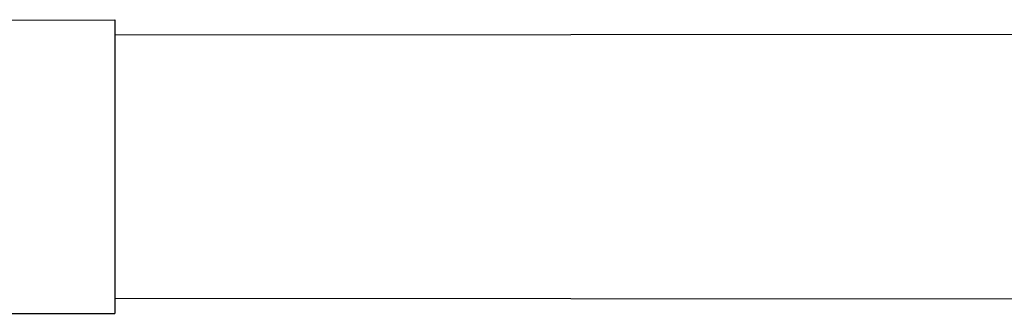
# Model space of a CAD drawing. Header units: millimetres. Extents: x -20654 to 2526, y -8238 to 977.
# Tile 134 of 218: x -10306.4726 to -10306.3231, y -4123.1242 to -4123.0796. Entities that reach past the tile are written whole.
import ezdxf

# ---------------------------------------------------------------- set-up
doc = ezdxf.new("R2010")
doc.units = ezdxf.units.MM
doc.layers.add('Simbolos', color=7, linetype='Continuous')
doc.layers.add('TQ-Condutos', color=3, linetype='Continuous')

msp = doc.modelspace()

# ---------------------------------------------------------------- linework, layer by layer
at = {"layer": 'Simbolos'}
for p, q in [((-10306.4863, -4123.07966), (-10306.45818, -4123.07957)), ((-10306.45818, -4123.07957), (-10306.45818, -4123.12419)), ((-10306.4863, -4123.12419), (-10306.45818, -4123.12419))]:
    msp.add_line(p, q, dxfattribs=at)
at = {"layer": 'TQ-Condutos'}
for p, q in [((-10306.45818, -4123.08188), (-10306.23859, -4123.08167)), ((-10306.45818, -4123.12188), (-10306.23859, -4123.12208))]:
    msp.add_line(p, q, dxfattribs=at)

doc.saveas('drawing.dxf')
